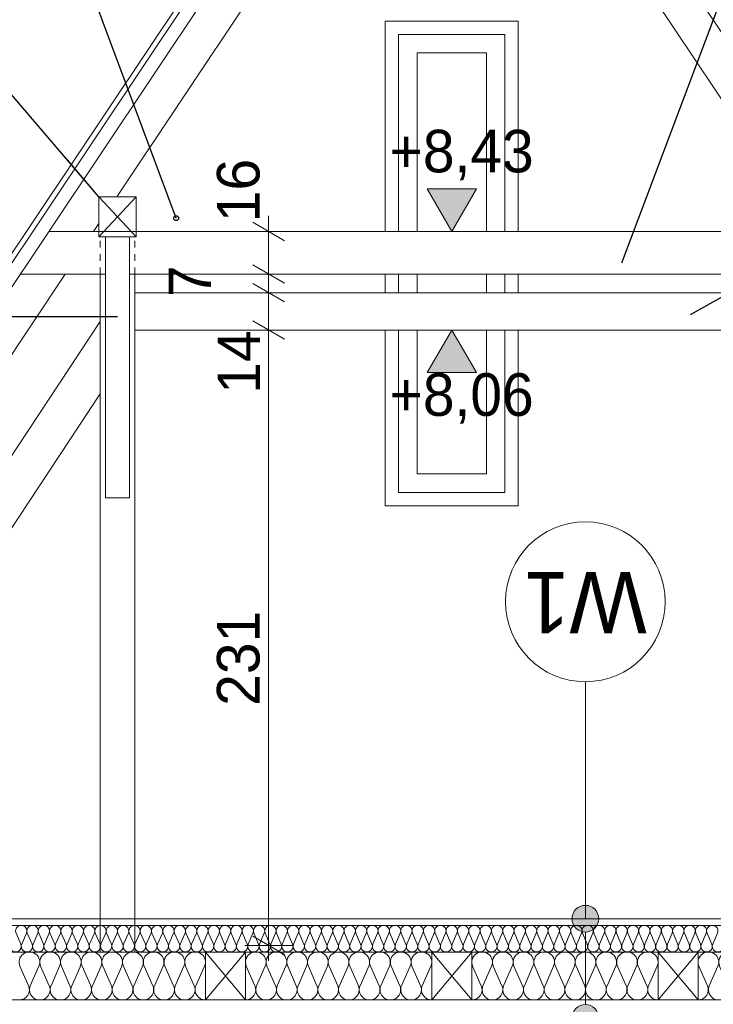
# Model space of a CAD drawing. Extents: x -623047 to -199286, y -27077 to 168279.
# Tile 23 of 194: x -592646 to -590041, y -6796 to -3100. Entities that reach past the tile are written whole.
import ezdxf

# ---------------------------------------------------------------- set-up
doc = ezdxf.new("R2010")
doc.units = 0
doc.header["$MEASUREMENT"] = 0
doc.linetypes.add('Hidden Line', pattern=[50, 25, -25])
for name, color, linetype in [('Arch ocieplenie', 7, 'Continuous'), ('Arch opisy', 7, 'Continuous'), ('INWENT WYMIARY', 7, 'Continuous')]:
    doc.layers.add(name, color=color, linetype=linetype)
doc.layers.add('Arch ocieplenie_Nr_Pióra__44', color=7, linetype='Continuous', lineweight=13, true_color=0x029e21)
doc.layers.add('Arch stropy_Nr_Pióra__9', color=7, linetype='Continuous', lineweight=13, true_color=0x3dad99)
for name, color, linetype, lineweight in [('Arch opisy_Nr_Pióra__1', 7, 'Continuous', 25), ('Arch opisy_Nr_Pióra__21', 7, 'Continuous', 9), ('INWENT KONST. DREWNIANA_Nr_Pióra__21', 7, 'Continuous', 9), ('INWENT OPISY_Nr_Pióra__21', 7, 'Continuous', 9), ('INWENT WYMIARY_Nr_Pióra__21', 7, 'Continuous', 9), ('INWENT. OKNA_Nr_Pióra__21', 7, 'Continuous', 9), ('INWENT.ŚCIANY_Nr_Pióra__21', 7, 'Continuous', 9), ('Inwentaryzacja Konst._Nr_Pióra__1', 7, 'Continuous', 25)]:
    doc.layers.add(name, color=color, linetype=linetype, lineweight=lineweight)
doc.styles.add('GENERATED_STYLE_2', font='txt')
doc.styles.add('GENERATED_STYLE_5', font='txt')
doc.dimstyles.new('GENERATED_STYLE__3', dxfattribs={"dimtxt": 160.000002, "dimasz": 91.2, "dimexe": 0.18, "dimexo": 0, "dimgap": 0.09, "dimtad": 1, "dimdec": 0, "dimlfac": 0.1, "dimzin": 0, "dimdsep": 46, "dimtxsty": 'GENERATED_STYLE_2', "dimblk": 'ARROWHEAD_2', "dimblk1": 'ARROWHEAD_2', "dimblk2": 'ARROWHEAD_2', "dimcen": 0.09, "dimclrd": 7, "dimclre": 7, "dimclrt": 7, "dimazin": 0, "dimtfac": 1, "dimtdec": 4, "dimtmove": 0, "dimatfit": 3, "dimfxl": 0, "dimtolj": 1, "dimtzin": 0, "dimarcsym": 0})
doc.dimstyles.new('GENERATED_STYLE__7', dxfattribs={"dimtxt": 0.18, "dimasz": 182.4, "dimexe": 0.18, "dimexo": 0.0625, "dimgap": 0.09, "dimtad": 0, "dimtih": 1, "dimtoh": 1, "dimdec": 4, "dimzin": 0, "dimdsep": 46, "dimcen": 0.09, "dimadec": 0, "dimazin": 0, "dimtfac": 1, "dimtdec": 4, "dimtmove": 0, "dimatfit": 3, "dimldrblk": 'ARROWHEAD_5', "dimfxl": 0, "dimtolj": 1, "dimtzin": 0, "dimarcsym": 0})

# ---------------------------------------------------------------- blocks, each defined once
blk = doc.blocks.new('Izolacja cieplna 14_92', base_point=(-594023.4, -6599.6))
at = {"layer": 'Arch ocieplenie_Nr_Pióra__44', "linetype": 'Continuous'}
for p, q in [((-592659.9, -6529.4), (-592642.2, -6569.8)), ((-592638.6, -6569.8), (-592620.9, -6529.4)), ((-592617.4, -6529.4), (-592599.7, -6569.8)), ((-592596.1, -6569.8), (-592578.4, -6529.4)), ((-592574.8, -6529.4), (-592557.1, -6569.8)), ((-592553.5, -6569.8), (-592535.8, -6529.4)), ((-592532.3, -6529.4), (-592514.6, -6569.8)), ((-592511, -6569.8), (-592493.3, -6529.4)), ((-592489.7, -6529.4), (-592472, -6569.8)), ((-592468.4, -6569.8), (-592450.7, -6529.4)), ((-592447.2, -6529.4), (-592429.5, -6569.8)), ((-592425.9, -6569.8), (-592408.2, -6529.4)), ((-592404.6, -6529.4), (-592386.9, -6569.8)), ((-592383.3, -6569.8), (-592365.6, -6529.4)), ((-592362.1, -6529.4), (-592344.4, -6569.8)), ((-592340.8, -6569.8), (-592323.1, -6529.4)), ((-592319.5, -6529.4), (-592301.8, -6569.8)), ((-592298.2, -6569.8), (-592280.5, -6529.4)), ((-592276.9, -6529.4), (-592259.2, -6569.8)), ((-592255.7, -6569.8), (-592238, -6529.4)), ((-592234.4, -6529.4), (-592216.7, -6569.8)), ((-592213.1, -6569.8), (-592195.4, -6529.4)), ((-592191.8, -6529.4), (-592174.1, -6569.8)), ((-592170.6, -6569.8), (-592152.9, -6529.4)), ((-592149.3, -6529.4), (-592131.6, -6569.8)), ((-592128, -6569.8), (-592110.3, -6529.4)), ((-592106.7, -6529.4), (-592089, -6569.8)), ((-592085.5, -6569.8), (-592067.8, -6529.4)), ((-592064.2, -6529.4), (-592046.5, -6569.8)), ((-592042.9, -6569.8), (-592025.2, -6529.4)), ((-592021.6, -6529.4), (-592003.9, -6569.8)), ((-592000.4, -6569.8), (-591982.6, -6529.4)), ((-591979.1, -6529.4), (-591961.4, -6569.8)), ((-591957.8, -6569.8), (-591940.1, -6529.4)), ((-591936.5, -6529.4), (-591918.8, -6569.8)), ((-591915.2, -6569.8), (-591897.5, -6529.4)), ((-591894, -6529.4), (-591876.3, -6569.8)), ((-591872.7, -6569.8), (-591855, -6529.4)), ((-591851.4, -6529.4), (-591833.7, -6569.8)), ((-591830.1, -6569.8), (-591812.4, -6529.4)), ((-591808.9, -6529.4), (-591791.2, -6569.8)), ((-591787.6, -6569.8), (-591769.9, -6529.4)), ((-591766.3, -6529.4), (-591748.6, -6569.8)), ((-591745, -6569.8), (-591727.3, -6529.4)), ((-591723.8, -6529.4), (-591706.1, -6569.8)), ((-591702.5, -6569.8), (-591684.8, -6529.4)), ((-591681.2, -6529.4), (-591663.5, -6569.8)), ((-591659.9, -6569.8), (-591642.2, -6529.4)), ((-591638.6, -6529.4), (-591620.9, -6569.8)), ((-591617.4, -6569.8), (-591599.7, -6529.4)), ((-591596.1, -6529.4), (-591578.4, -6569.8)), ((-591574.8, -6569.8), (-591557.1, -6529.4)), ((-591553.5, -6529.4), (-591535.8, -6569.8)), ((-591532.3, -6569.8), (-591514.6, -6529.4)), ((-591511, -6529.4), (-591493.3, -6569.8)), ((-591489.7, -6569.8), (-591472, -6529.4)), ((-591468.4, -6529.4), (-591450.7, -6569.8)), ((-591447.2, -6569.8), (-591429.5, -6529.4)), ((-591425.9, -6529.4), (-591408.2, -6569.8)), ((-591404.6, -6569.8), (-591386.9, -6529.4)), ((-591383.3, -6529.4), (-591365.6, -6569.8)), ((-591362.1, -6569.8), (-591344.4, -6529.4)), ((-591340.8, -6529.4), (-591323.1, -6569.8)), ((-591319.5, -6569.8), (-591301.8, -6529.4)), ((-591298.2, -6529.4), (-591280.5, -6569.8)), ((-591276.9, -6569.8), (-591259.2, -6529.4)), ((-591255.7, -6529.4), (-591238, -6569.8)), ((-591234.4, -6569.8), (-591216.7, -6529.4)), ((-591213.1, -6529.4), (-591195.4, -6569.8)), ((-591191.8, -6569.8), (-591174.1, -6529.4)), ((-591170.6, -6529.4), (-591152.9, -6569.8)), ((-591149.3, -6569.8), (-591131.6, -6529.4)), ((-591128, -6529.4), (-591110.3, -6569.8)), ((-591106.7, -6569.8), (-591089, -6529.4)), ((-591085.5, -6529.4), (-591067.8, -6569.8)), ((-591064.2, -6569.8), (-591046.5, -6529.4)), ((-591042.9, -6529.4), (-591025.2, -6569.8)), ((-591021.6, -6569.8), (-591003.9, -6529.4)), ((-591000.3, -6529.4), (-590982.6, -6569.8)), ((-590979.1, -6569.8), (-590961.4, -6529.4)), ((-590957.8, -6529.4), (-590940.1, -6569.8)), ((-590936.5, -6569.8), (-590918.8, -6529.4)), ((-590915.2, -6529.4), (-590897.5, -6569.8)), ((-590894, -6569.8), (-590876.3, -6529.4)), ((-590872.7, -6529.4), (-590855, -6569.8)), ((-590851.4, -6569.8), (-590833.7, -6529.4)), ((-590830.1, -6529.4), (-590812.4, -6569.8)), ((-590808.9, -6569.8), (-590791.2, -6529.4)), ((-590787.6, -6529.4), (-590769.9, -6569.8)), ((-590766.3, -6569.8), (-590748.6, -6529.4)), ((-590745, -6529.4), (-590727.3, -6569.8)), ((-590723.8, -6569.8), (-590706.1, -6529.4)), ((-590702.5, -6529.4), (-590684.8, -6569.8)), ((-590681.2, -6569.8), (-590663.5, -6529.4)), ((-590659.9, -6529.4), (-590642.2, -6569.8)), ((-590638.6, -6569.8), (-590620.9, -6529.4)), ((-590617.4, -6529.4), (-590599.7, -6569.8)), ((-590596.1, -6569.8), (-590578.4, -6529.4)), ((-590574.8, -6529.4), (-590557.1, -6569.8)), ((-590553.5, -6569.8), (-590535.8, -6529.4)), ((-590532.3, -6529.4), (-590514.6, -6569.8)), ((-590511, -6569.8), (-590493.3, -6529.4)), ((-590489.7, -6529.4), (-590472, -6569.8)), ((-590468.4, -6569.8), (-590450.7, -6529.4)), ((-590447.2, -6529.4), (-590429.5, -6569.8)), ((-590425.9, -6569.8), (-590408.2, -6529.4)), ((-590404.6, -6529.4), (-590386.9, -6569.8)), ((-590383.3, -6569.8), (-590365.6, -6529.4)), ((-590362.1, -6529.4), (-590344.4, -6569.8)), ((-590340.8, -6569.8), (-590323.1, -6529.4)), ((-590319.5, -6529.4), (-590301.8, -6569.8)), ((-590298.2, -6569.8), (-590280.5, -6529.4)), ((-590276.9, -6529.4), (-590259.2, -6569.8)), ((-590255.7, -6569.8), (-590238, -6529.4)), ((-590234.4, -6529.4), (-590216.7, -6569.8)), ((-590213.1, -6569.8), (-590195.4, -6529.4)), ((-590191.8, -6529.4), (-590174.1, -6569.8)), ((-590170.6, -6569.8), (-590152.9, -6529.4)), ((-590149.3, -6529.4), (-590131.6, -6569.8)), ((-590128, -6569.8), (-590110.3, -6529.4)), ((-590106.7, -6529.4), (-590089, -6569.8)), ((-590085.5, -6569.8), (-590067.8, -6529.4)), ((-590064.2, -6529.4), (-590046.5, -6569.8)), ((-590042.9, -6569.8), (-590025.2, -6529.4))]:
    blk.add_line(p, q, dxfattribs=at)
for centre, start_param, end_param in [((-592640.4, -6520.9), 5.870392, 9.837571), ((-592597.9, -6520.9), 5.870392, 9.837571), ((-592555.3, -6520.9), 5.870392, 9.837571), ((-592512.8, -6520.9), 5.870392, 9.837571), ((-592470.2, -6520.9), 5.870392, 9.837571), ((-592427.7, -6520.9), 5.870392, 9.837571), ((-592385.1, -6520.9), 5.870392, 9.837571), ((-592342.6, -6520.9), 5.870392, 9.837571), ((-592300, -6520.9), 5.870392, 9.837571), ((-592257.5, -6520.9), 5.870392, 9.837571), ((-592214.9, -6520.9), 5.870392, 9.837571), ((-592172.4, -6520.9), 5.870392, 9.837571), ((-592129.8, -6520.9), 5.870392, 9.837571), ((-592087.2, -6520.9), 5.870392, 9.837571), ((-592044.7, -6520.9), 5.870392, 9.837571), ((-592002.1, -6520.9), 5.870392, 9.837571), ((-591959.6, -6520.9), 5.870392, 9.837571), ((-591917, -6520.9), 5.870392, 9.837571), ((-591874.5, -6520.9), 5.870392, 9.837571), ((-591831.9, -6520.9), 5.870392, 9.837571), ((-591789.4, -6520.9), 5.870392, 9.837571), ((-591746.8, -6520.9), 5.870392, 9.837571), ((-591704.3, -6520.9), 5.870392, 9.837571), ((-591661.7, -6520.9), 5.870392, 9.837571), ((-591619.2, -6520.9), 5.870392, 9.837571), ((-591576.6, -6520.9), 5.870392, 9.837571), ((-591534.1, -6520.9), 5.870392, 9.837571), ((-591491.5, -6520.9), 5.870392, 9.837571), ((-591448.9, -6520.9), 5.870392, 9.837571), ((-591406.4, -6520.9), 5.870392, 9.837571), ((-591363.8, -6520.9), 5.870392, 9.837571), ((-591321.3, -6520.9), 5.870392, 9.837571), ((-591278.7, -6520.9), 5.870392, 9.837571), ((-591236.2, -6520.9), 5.870392, 9.837571), ((-591193.6, -6520.9), 5.870392, 9.837571), ((-591151.1, -6520.9), 5.870392, 9.837571), ((-591108.5, -6520.9), 5.870392, 9.837571), ((-591066, -6520.9), 5.870392, 9.837571), ((-591023.4, -6520.9), 5.870392, 9.837571), ((-590980.9, -6520.9), 5.870392, 9.837571), ((-590938.3, -6520.9), 5.870392, 9.837571), ((-590895.8, -6520.9), 5.870392, 9.837571), ((-590853.2, -6520.9), 5.870392, 9.837571), ((-590810.6, -6520.9), 5.870392, 9.837571), ((-590768.1, -6520.9), 5.870392, 9.837571), ((-590725.5, -6520.9), 5.870392, 9.837571), ((-590683, -6520.9), 5.870392, 9.837571), ((-590640.4, -6520.9), 5.870392, 9.837571), ((-590597.9, -6520.9), 5.870392, 9.837571), ((-590555.3, -6520.9), 5.870392, 9.837571), ((-590512.8, -6520.9), 5.870392, 9.837571), ((-590470.2, -6520.9), 5.870392, 9.837571), ((-590427.7, -6520.9), 5.870392, 9.837571), ((-590385.1, -6520.9), 5.870392, 9.837571), ((-590342.6, -6520.9), 5.870392, 9.837571), ((-590300, -6520.9), 5.870392, 9.837571), ((-590257.5, -6520.9), 5.870392, 9.837571), ((-590214.9, -6520.9), 5.870392, 9.837571), ((-590172.4, -6520.9), 5.870392, 9.837571), ((-590129.8, -6520.9), 5.870392, 9.837571), ((-590087.2, -6520.9), 5.870392, 9.837571), ((-590044.7, -6520.9), 5.870392, 9.837571), ((-592661.7, -6578.3), 2.7288, 6.695979), ((-592619.2, -6578.3), 2.7288, 6.695979), ((-592576.6, -6578.3), 2.7288, 6.695979), ((-592534.1, -6578.3), 2.7288, 6.695979), ((-592491.5, -6578.3), 2.7288, 6.695979), ((-592448.9, -6578.3), 2.7288, 6.695979), ((-592406.4, -6578.3), 2.7288, 6.695979), ((-592363.8, -6578.3), 2.7288, 6.695979), ((-592321.3, -6578.3), 2.7288, 6.695979), ((-592278.7, -6578.3), 2.7288, 6.695979), ((-592236.2, -6578.3), 2.7288, 6.695979), ((-592193.6, -6578.3), 2.7288, 6.695979), ((-592151.1, -6578.3), 2.7288, 6.695979), ((-592108.5, -6578.3), 2.7288, 6.695979), ((-592066, -6578.3), 2.7288, 6.695979), ((-592023.4, -6578.3), 2.7288, 6.695979), ((-591980.9, -6578.3), 2.7288, 6.695979), ((-591938.3, -6578.3), 2.7288, 6.695979), ((-591895.8, -6578.3), 2.7288, 6.695979), ((-591853.2, -6578.3), 2.7288, 6.695979), ((-591810.6, -6578.3), 2.7288, 6.695979), ((-591768.1, -6578.3), 2.7288, 6.695979), ((-591725.5, -6578.3), 2.7288, 6.695979), ((-591683, -6578.3), 2.7288, 6.695979), ((-591640.4, -6578.3), 2.7288, 6.695979), ((-591597.9, -6578.3), 2.7288, 6.695979), ((-591555.3, -6578.3), 2.7288, 6.695979), ((-591512.8, -6578.3), 2.7288, 6.695979), ((-591470.2, -6578.3), 2.7288, 6.695979), ((-591427.7, -6578.3), 2.7288, 6.695979), ((-591385.1, -6578.3), 2.7288, 6.695979), ((-591342.6, -6578.3), 2.7288, 6.695979), ((-591300, -6578.3), 2.7288, 6.695979), ((-591257.5, -6578.3), 2.7288, 6.695979), ((-591214.9, -6578.3), 2.7288, 6.695979), ((-591172.4, -6578.3), 2.7288, 6.695979), ((-591129.8, -6578.3), 2.7288, 6.695979), ((-591087.2, -6578.3), 2.7288, 6.695979), ((-591044.7, -6578.3), 2.7288, 6.695979), ((-591002.1, -6578.3), 2.7288, 6.695979), ((-590959.6, -6578.3), 2.7288, 6.695979), ((-590917, -6578.3), 2.7288, 6.695979), ((-590874.5, -6578.3), 2.7288, 6.695979), ((-590831.9, -6578.3), 2.7288, 6.695979), ((-590789.4, -6578.3), 2.7288, 6.695979), ((-590746.8, -6578.3), 2.7288, 6.695979), ((-590704.3, -6578.3), 2.7288, 6.695979), ((-590661.7, -6578.3), 2.7288, 6.695979), ((-590619.2, -6578.3), 2.7288, 6.695979), ((-590576.6, -6578.3), 2.7288, 6.695979), ((-590534.1, -6578.3), 2.7288, 6.695979), ((-590491.5, -6578.3), 2.7288, 6.695979), ((-590448.9, -6578.3), 2.7288, 6.695979), ((-590406.4, -6578.3), 2.7288, 6.695979), ((-590363.8, -6578.3), 2.7288, 6.695979), ((-590321.3, -6578.3), 2.7288, 6.695979), ((-590278.7, -6578.3), 2.7288, 6.695979), ((-590236.2, -6578.3), 2.7288, 6.695979), ((-590193.6, -6578.3), 2.7288, 6.695979), ((-590151.1, -6578.3), 2.7288, 6.695979), ((-590108.5, -6578.3), 2.7288, 6.695979), ((-590066, -6578.3), 2.7288, 6.695979), ((-590023.4, -6578.3), 2.7288, 6.695979)]:
    blk.add_ellipse(centre, major_axis=(21.3, 0), ratio=0.999587, start_param=start_param, end_param=end_param, dxfattribs=at)
blk = doc.blocks.new('Izolacja cieplna 14_93', base_point=(-591798.4, -6779.6))
at = {"layer": 'Arch ocieplenie_Nr_Pióra__44', "linetype": 'Continuous'}
for p, q in [((-591795.1, -6653.3), (-591762.8, -6726)), ((-591756.3, -6726), (-591723.9, -6653.3)), ((-591717.4, -6653.3), (-591685, -6726)), ((-591678.5, -6726), (-591646.1, -6653.3)), ((-591639.6, -6653.3), (-591607.2, -6726)), ((-591600.7, -6726), (-591568.3, -6653.3)), ((-591561.8, -6653.3), (-591529.5, -6726)), ((-591522.9, -6726), (-591490.6, -6653.3)), ((-591484, -6653.3), (-591451.7, -6726)), ((-591445.1, -6726), (-591412.8, -6653.3)), ((-591406.3, -6653.3), (-591373.9, -6726)), ((-591367.4, -6726), (-591335, -6653.3)), ((-591328.5, -6653.3), (-591296.1, -6726)), ((-591289.6, -6726), (-591257.2, -6653.3)), ((-591250.7, -6653.3), (-591218.3, -6726)), ((-591211.8, -6726), (-591179.5, -6653.3)), ((-591172.9, -6653.3), (-591140.6, -6726)), ((-591134, -6726), (-591101.7, -6653.3))]:
    blk.add_line(p, q, dxfattribs=at)
for centre, start_param, end_param in [((-591759.5, -6637.9), 5.870392, 9.837571), ((-591681.7, -6637.9), 5.870392, 9.837571), ((-591604, -6637.9), 5.870392, 9.837571), ((-591526.2, -6637.9), 5.870392, 9.837571), ((-591448.4, -6637.9), 5.870392, 9.837571), ((-591370.6, -6637.9), 5.870392, 9.837571), ((-591292.9, -6637.9), 5.870392, 9.837571), ((-591215.1, -6637.9), 5.870392, 9.837571), ((-591137.3, -6637.9), 5.870392, 9.837571), ((-591798.4, -6741.3), 4.712389, 6.695979), ((-591720.6, -6741.3), 2.7288, 6.695979), ((-591642.9, -6741.3), 2.7288, 6.695979), ((-591565.1, -6741.3), 2.7288, 6.695979), ((-591487.3, -6741.3), 2.7288, 6.695979), ((-591409.5, -6741.3), 2.7288, 6.695979), ((-591331.7, -6741.3), 2.7288, 6.695979), ((-591254, -6741.3), 2.7288, 6.695979), ((-591176.2, -6741.3), 2.7288, 6.695979), ((-591098.4, -6741.3), 2.7288, 4.712389)]:
    blk.add_ellipse(centre, major_axis=(38.9, 0), ratio=0.984395, start_param=start_param, end_param=end_param, dxfattribs=at)
blk = doc.blocks.new('Izolacja cieplna 14_94', base_point=(-592648.4, -6779.6))
at = {"layer": 'Arch ocieplenie_Nr_Pióra__44', "linetype": 'Continuous'}
for p, q in [((-592645.1, -6653.3), (-592612.8, -6726)), ((-592606.3, -6726), (-592573.9, -6653.3)), ((-592567.4, -6653.3), (-592535, -6726)), ((-592528.5, -6726), (-592496.1, -6653.3)), ((-592489.6, -6653.3), (-592457.2, -6726)), ((-592450.7, -6726), (-592418.3, -6653.3)), ((-592411.8, -6653.3), (-592379.5, -6726)), ((-592372.9, -6726), (-592340.6, -6653.3)), ((-592334, -6653.3), (-592301.7, -6726)), ((-592295.1, -6726), (-592262.8, -6653.3)), ((-592256.3, -6653.3), (-592223.9, -6726)), ((-592217.4, -6726), (-592185, -6653.3)), ((-592178.5, -6653.3), (-592146.1, -6726)), ((-592139.6, -6726), (-592107.2, -6653.3)), ((-592100.7, -6653.3), (-592068.3, -6726)), ((-592061.8, -6726), (-592029.5, -6653.3)), ((-592022.9, -6653.3), (-591990.6, -6726)), ((-591984, -6726), (-591951.7, -6653.3))]:
    blk.add_line(p, q, dxfattribs=at)
for centre, start_param, end_param in [((-592609.5, -6637.9), 5.870392, 9.837571), ((-592531.7, -6637.9), 5.870392, 9.837571), ((-592454, -6637.9), 5.870392, 9.837571), ((-592376.2, -6637.9), 5.870392, 9.837571), ((-592298.4, -6637.9), 5.870392, 9.837571), ((-592220.6, -6637.9), 5.870392, 9.837571), ((-592142.9, -6637.9), 5.870392, 9.837571), ((-592065.1, -6637.9), 5.870392, 9.837571), ((-591987.3, -6637.9), 5.870392, 9.837571), ((-592648.4, -6741.3), 4.712389, 6.695979), ((-592570.6, -6741.3), 2.7288, 6.695979), ((-592492.9, -6741.3), 2.7288, 6.695979), ((-592415.1, -6741.3), 2.7288, 6.695979), ((-592337.3, -6741.3), 2.7288, 6.695979), ((-592259.5, -6741.3), 2.7288, 6.695979), ((-592181.7, -6741.3), 2.7288, 6.695979), ((-592104, -6741.3), 2.7288, 6.695979), ((-592026.2, -6741.3), 2.7288, 6.695979), ((-591948.4, -6741.3), 2.7288, 4.712389)]:
    blk.add_ellipse(centre, major_axis=(38.9, 0), ratio=0.984395, start_param=start_param, end_param=end_param, dxfattribs=at)
blk = doc.blocks.new('Izolacja cieplna 14_97', base_point=(-590948.4, -6779.6))
at = {"layer": 'Arch ocieplenie_Nr_Pióra__44', "linetype": 'Continuous'}
for p, q in [((-590945.1, -6653.3), (-590912.8, -6726)), ((-590906.3, -6726), (-590873.9, -6653.3)), ((-590867.4, -6653.3), (-590835, -6726)), ((-590828.5, -6726), (-590796.1, -6653.3)), ((-590789.6, -6653.3), (-590757.2, -6726)), ((-590750.7, -6726), (-590718.3, -6653.3)), ((-590711.8, -6653.3), (-590679.5, -6726)), ((-590672.9, -6726), (-590640.6, -6653.3)), ((-590634, -6653.3), (-590601.7, -6726)), ((-590595.1, -6726), (-590562.8, -6653.3)), ((-590556.3, -6653.3), (-590523.9, -6726)), ((-590517.4, -6726), (-590485, -6653.3)), ((-590478.5, -6653.3), (-590446.1, -6726)), ((-590439.6, -6726), (-590407.2, -6653.3)), ((-590400.7, -6653.3), (-590368.3, -6726)), ((-590361.8, -6726), (-590329.5, -6653.3)), ((-590322.9, -6653.3), (-590290.6, -6726)), ((-590284, -6726), (-590251.7, -6653.3))]:
    blk.add_line(p, q, dxfattribs=at)
for centre, start_param, end_param in [((-590909.5, -6637.9), 5.870392, 9.837571), ((-590831.7, -6637.9), 5.870392, 9.837571), ((-590754, -6637.9), 5.870392, 9.837571), ((-590676.2, -6637.9), 5.870392, 9.837571), ((-590598.4, -6637.9), 5.870392, 9.837571), ((-590520.6, -6637.9), 5.870392, 9.837571), ((-590442.9, -6637.9), 5.870392, 9.837571), ((-590365.1, -6637.9), 5.870392, 9.837571), ((-590287.3, -6637.9), 5.870392, 9.837571), ((-590948.4, -6741.3), 4.712389, 6.695979), ((-590870.6, -6741.3), 2.7288, 6.695979), ((-590792.9, -6741.3), 2.7288, 6.695979), ((-590715.1, -6741.3), 2.7288, 6.695979), ((-590637.3, -6741.3), 2.7288, 6.695979), ((-590559.5, -6741.3), 2.7288, 6.695979), ((-590481.7, -6741.3), 2.7288, 6.695979), ((-590404, -6741.3), 2.7288, 6.695979), ((-590326.2, -6741.3), 2.7288, 6.695979), ((-590248.4, -6741.3), 2.7288, 4.712389)]:
    blk.add_ellipse(centre, major_axis=(38.9, 0), ratio=0.984395, start_param=start_param, end_param=end_param, dxfattribs=at)
blk = doc.blocks.new('Izolacja cieplna 14_98', base_point=(-590098.4, -6779.6))
at = {"layer": 'Arch ocieplenie_Nr_Pióra__44', "linetype": 'Continuous'}
for p, q in [((-590095.1, -6653.3), (-590062.8, -6726)), ((-590056.3, -6726), (-590023.9, -6653.3)), ((-590017.4, -6653.3), (-589985, -6726)), ((-589978.5, -6726), (-589946.1, -6653.3)), ((-589939.6, -6653.3), (-589907.2, -6726)), ((-589900.7, -6726), (-589868.3, -6653.3)), ((-589861.8, -6653.3), (-589829.5, -6726)), ((-589822.9, -6726), (-589790.6, -6653.3)), ((-589784, -6653.3), (-589751.7, -6726)), ((-589745.1, -6726), (-589712.8, -6653.3)), ((-589706.3, -6653.3), (-589673.9, -6726)), ((-589667.4, -6726), (-589635, -6653.3)), ((-589628.5, -6653.3), (-589596.1, -6726)), ((-589589.6, -6726), (-589557.2, -6653.3)), ((-589550.7, -6653.3), (-589518.3, -6726)), ((-589511.8, -6726), (-589479.5, -6653.3)), ((-589472.9, -6653.3), (-589440.6, -6726)), ((-589434, -6726), (-589401.7, -6653.3))]:
    blk.add_line(p, q, dxfattribs=at)
for centre, start_param, end_param in [((-590059.5, -6637.9), 5.870392, 9.837571), ((-589981.7, -6637.9), 5.870392, 9.837571), ((-589904, -6637.9), 5.870392, 9.837571), ((-589826.2, -6637.9), 5.870392, 9.837571), ((-589748.4, -6637.9), 5.870392, 9.837571), ((-589670.6, -6637.9), 5.870392, 9.837571), ((-589592.9, -6637.9), 5.870392, 9.837571), ((-589515.1, -6637.9), 5.870392, 9.837571), ((-589437.3, -6637.9), 5.870392, 9.837571), ((-590098.4, -6741.3), 4.712389, 6.695979), ((-590020.6, -6741.3), 2.7288, 6.695979), ((-589942.9, -6741.3), 2.7288, 6.695979), ((-589865.1, -6741.3), 2.7288, 6.695979), ((-589787.3, -6741.3), 2.7288, 6.695979), ((-589709.5, -6741.3), 2.7288, 6.695979), ((-589631.7, -6741.3), 2.7288, 6.695979), ((-589554, -6741.3), 2.7288, 6.695979), ((-589476.2, -6741.3), 2.7288, 6.695979), ((-589398.4, -6741.3), 2.7288, 4.712389)]:
    blk.add_ellipse(centre, major_axis=(38.9, 0), ratio=0.984395, start_param=start_param, end_param=end_param, dxfattribs=at)
blk = doc.blocks.new('Wymiary_47', base_point=(-591023.4, -3894.6))
at = {"layer": 'INWENT WYMIARY_Nr_Pióra__21', "linetype": 'Continuous'}
blk.add_hatch(color=256, dxfattribs=at).paths.add_polyline_path([(-591023.4, -3894.6), (-591116.2, -3734.6), (-590930.6, -3734.6)], flags=0)
for p, q in [((-591023.4, -3894.6), (-591116.2, -3734.6)), ((-591116.2, -3734.6), (-590930.6, -3734.6)), ((-590930.6, -3734.6), (-591023.4, -3894.6)), ((-591023.4, -3894.6), (-591143.4, -3894.6)), ((-591023.4, -3894.6), (-590903.4, -3894.6))]:
    blk.add_line(p, q, dxfattribs=at)
at = {"layer": 'INWENT WYMIARY_Nr_Pióra__21', "insert": (-591256.8, -3702.6), "char_height": 160, "attachment_point": 7, "style": 'GENERATED_STYLE_2'}
blk.add_mtext('{+8,43}', dxfattribs=at)
blk = doc.blocks.new('*D597')
at = {"layer": 'INWENT WYMIARY_Nr_Pióra__21', "linetype": 'Continuous'}
for p, q in [((-591771, -4230), (-591651, -4299.3)), ((-591621, -4264.6), (-591801, -4264.6)), ((-591711, -6574.6), (-591711, -4264.6)), ((-591771, -6540), (-591651, -6609.3)), ((-591621, -6574.6), (-591801, -6574.6)), ((-591711, -6633.3), (-591711, -6574.6))]:
    blk.add_line(p, q, dxfattribs=at)
at = {"layer": 'INWENT WYMIARY_Nr_Pióra__21', "char_height": 160, "attachment_point": 7, "rotation": 90, "style": 'GENERATED_STYLE_2'}
for s, insert in [('{16}', (-591743, -3859.9)), ('{7}', (-591927, -4140.8)), ('{14}', (-591743, -4504.1)), ('{231}', (-591743, -5675.6))]:
    blk.add_mtext(s, dxfattribs=dict(at, insert=insert))
blk = doc.blocks.new('ARROWHEAD_2')
at = {"color": 0, "linetype": 'Continuous', "lineweight": 0}
for p, q in [((-0.378, -0.655), (0.378, 0.655)), ((0, 0), (-1, 0))]:
    blk.add_line(p, q, dxfattribs=at)
blk = doc.blocks.new('*D598')
at = {"layer": 'INWENT WYMIARY_Nr_Pióra__21', "linetype": 'Continuous'}
for p, q in [((-591771, -4090), (-591651, -4159.3)), ((-591621, -4124.6), (-591801, -4124.6)), ((-591711, -4264.6), (-591711, -4124.6)), ((-591771, -4230), (-591651, -4299.3)), ((-591621, -4264.6), (-591801, -4264.6))]:
    blk.add_line(p, q, dxfattribs=at)
at = {"layer": 'INWENT WYMIARY_Nr_Pióra__21', "char_height": 160, "attachment_point": 7, "rotation": 90, "style": 'GENERATED_STYLE_2'}
for s, insert in [('{16}', (-591743, -3859.9)), ('{7}', (-591927, -4140.8)), ('{14}', (-591743, -4504.1)), ('{231}', (-591743, -5675.6))]:
    blk.add_mtext(s, dxfattribs=dict(at, insert=insert))
blk = doc.blocks.new('*D599')
at = {"layer": 'INWENT WYMIARY_Nr_Pióra__21', "linetype": 'Continuous'}
for p, q in [((-591771, -4020), (-591651, -4089.3)), ((-591621, -4054.6), (-591801, -4054.6)), ((-591711, -4124.6), (-591711, -4054.6)), ((-591771, -4090), (-591651, -4159.3)), ((-591621, -4124.6), (-591801, -4124.6))]:
    blk.add_line(p, q, dxfattribs=at)
at = {"layer": 'INWENT WYMIARY_Nr_Pióra__21', "char_height": 160, "attachment_point": 7, "rotation": 90, "style": 'GENERATED_STYLE_2'}
for s, insert in [('{16}', (-591743, -3859.9)), ('{7}', (-591927, -4140.8)), ('{14}', (-591743, -4504.1)), ('{231}', (-591743, -5675.6))]:
    blk.add_mtext(s, dxfattribs=dict(at, insert=insert))
blk = doc.blocks.new('*D600')
at = {"layer": 'INWENT WYMIARY_Nr_Pióra__21', "linetype": 'Continuous'}
for p, q in [((-591711, -3894.6), (-591711, -3835.9)), ((-591651, -3929.3), (-591771, -3860)), ((-591621, -3894.6), (-591801, -3894.6)), ((-591711, -4054.6), (-591711, -3894.6)), ((-591771, -4020), (-591651, -4089.3)), ((-591621, -4054.6), (-591801, -4054.6))]:
    blk.add_line(p, q, dxfattribs=at)
at = {"layer": 'INWENT WYMIARY_Nr_Pióra__21', "char_height": 160, "attachment_point": 7, "rotation": 90, "style": 'GENERATED_STYLE_2'}
for s, insert in [('{16}', (-591743, -3859.9)), ('{7}', (-591927, -4140.8)), ('{14}', (-591743, -4504.1)), ('{231}', (-591743, -5675.6))]:
    blk.add_mtext(s, dxfattribs=dict(at, insert=insert))
blk = doc.blocks.new('Wymiary_139', base_point=(-591023.4, -4264.6))
at = {"layer": 'INWENT WYMIARY_Nr_Pióra__21', "linetype": 'Continuous'}
blk.add_hatch(color=256, dxfattribs=at).paths.add_polyline_path([(-591023.4, -4264.6), (-591116.2, -4424.6), (-590930.6, -4424.6)], flags=0)
for p, q in [((-591023.4, -4264.6), (-591143.4, -4264.6)), ((-591023.4, -4264.6), (-591116.2, -4424.6)), ((-591023.4, -4264.6), (-590903.4, -4264.6)), ((-590930.6, -4424.6), (-591023.4, -4264.6)), ((-591116.2, -4424.6), (-590930.6, -4424.6))]:
    blk.add_line(p, q, dxfattribs=at)
at = {"layer": 'INWENT WYMIARY_Nr_Pióra__21', "insert": (-591256.8, -4616.6), "char_height": 160, "attachment_point": 7, "style": 'GENERATED_STYLE_2'}
blk.add_mtext('{+8,06}', dxfattribs=at)
blk = doc.blocks.new('ARROWHEAD_5')
at = {"color": 0, "linetype": 'Continuous', "lineweight": 0}
blk.add_line((0, 0), (-1, 0), dxfattribs=at)
blk.add_solid([(-1, 0.2679), (0, 0), (-1, -0.2679), (-1, 0.2679)], dxfattribs=at)
blk = doc.blocks.new('Linia_119', base_point=(-590521.5, -6847.1))
at = {"layer": 'Arch opisy_Nr_Pióra__21', "linetype": 'Continuous'}
for points in [[(-590471.5, -6474.6), (-590475.3, -6455.5), (-590486.1, -6439.3), (-590502.4, -6428.4), (-590521.5, -6424.6), (-590540.6, -6428.4), (-590556.8, -6439.3), (-590567.7, -6455.5), (-590571.5, -6474.6), (-590567.7, -6493.7), (-590556.8, -6510), (-590540.6, -6520.8), (-590521.5, -6524.6), (-590502.4, -6520.8), (-590486.1, -6510), (-590475.3, -6493.7)], [(-590471.5, -6847.1), (-590475.3, -6828), (-590486.1, -6811.8), (-590502.4, -6800.9), (-590521.5, -6797.1), (-590540.6, -6800.9), (-590556.8, -6811.8), (-590567.7, -6828), (-590571.5, -6847.1), (-590567.7, -6866.2), (-590556.8, -6882.5), (-590540.6, -6893.3), (-590521.5, -6897.1), (-590502.4, -6893.3), (-590486.1, -6882.5), (-590475.3, -6866.2)]]:
    blk.add_hatch(color=256, dxfattribs=at).paths.add_polyline_path(points, flags=0)
blk.add_line((-590521.5, -6797.1), (-590521.5, -6524.6), dxfattribs=at)
for centre in [(-590521.5, -6474.6), (-590521.5, -6847.1)]:
    blk.add_circle(centre, 50, dxfattribs=at)
blk = doc.blocks.new('Linia_120', base_point=(-590521.5, -6474.6))
at = {"layer": 'Arch opisy_Nr_Pióra__21', "linetype": 'Continuous'}
blk.add_line((-590521.5, -6474.6), (-590521.5, -5584.8), dxfattribs=at)
blk.add_circle((-590521.5, -5284.8), 300, dxfattribs=at)

msp = doc.modelspace()

# ---------------------------------------------------------------- linework, layer by layer
at = {"layer": 'Arch stropy_Nr_Pióra__9', "linetype": 'Continuous'}
for p, q in [((-588023.4, -6474.6), (-594023.4, -6474.6)), ((-588023.4, -6499.6), (-594023.4, -6499.6))]:
    msp.add_line(p, q, dxfattribs=at)
at = {"layer": 'INWENT KONST. DREWNIANA_Nr_Pióra__21', "linetype": 'Continuous'}
for p, q in [((-591023.4, -1505), (-595385.9, -8029.9)), ((-591023.4, -1541), (-595371.1, -8043.7)), ((-591023.4, -1631), (-595779.6, -8744.6)), ((-591023.4, -1631), (-586267.3, -8744.6)), ((-591305.4, -2304.6), (-592281.6, -3764.6)), ((-590741.4, -2304.6), (-589765.3, -3764.6)), ((-592348.4, -3914.6), (-592348.4, -3764.6)), ((-592348.4, -3764.6), (-592208.4, -3764.6)), ((-592208.4, -3914.6), (-592348.4, -3764.6)), ((-592348.4, -3914.6), (-592208.4, -3764.6)), ((-592208.4, -3764.6), (-592208.4, -3914.6)), ((-592348.4, -3864.6), (-592368.5, -3894.6)), ((-589509.9, -3894.6), (-592536.9, -3894.6)), ((-592208.4, -3914.6), (-592348.4, -3914.6)), ((-592233.4, -3914.6), (-592323.4, -3914.6)), ((-592323.4, -3914.6), (-592323.4, -4894.6)), ((-592233.4, -4894.6), (-592233.4, -3914.6)), ((-592475.4, -4054.6), (-595611.1, -8744.6)), ((-592323.4, -4054.6), (-592643.9, -4054.6)), ((-592343.4, -6599.6), (-592343.4, -4054.6)), ((-589813.4, -4054.6), (-592233.4, -4054.6)), ((-592213.4, -6599.6), (-592213.4, -4054.6)), ((-589833.4, -4124.6), (-592213.4, -4124.6)), ((-593909.8, -6599.6), (-592343.4, -4232.8)), ((-589833.4, -4264.6), (-592213.4, -4264.6)), ((-593730, -6599.6), (-592343.4, -4504.6)), ((-592233.4, -4894.6), (-592323.4, -4894.6)), ((-588023.4, -6599.6), (-594023.4, -6599.6)), ((-591948.4, -6779.6), (-591798.4, -6599.6)), ((-591948.4, -6599.6), (-591798.4, -6779.6)), ((-591948.4, -6599.6), (-591798.4, -6599.6)), ((-591948.4, -6779.6), (-591948.4, -6599.6)), ((-591798.4, -6599.6), (-591798.4, -6779.6)), ((-591098.4, -6779.6), (-590948.4, -6599.6)), ((-591098.4, -6599.6), (-590948.4, -6779.6)), ((-591098.4, -6599.6), (-590948.4, -6599.6)), ((-591098.4, -6779.6), (-591098.4, -6599.6)), ((-590948.4, -6599.6), (-590948.4, -6779.6)), ((-590248.4, -6779.6), (-590098.4, -6599.6)), ((-590248.4, -6599.6), (-590098.4, -6779.6)), ((-590248.4, -6599.6), (-590098.4, -6599.6)), ((-590248.4, -6779.6), (-590248.4, -6599.6)), ((-590098.4, -6599.6), (-590098.4, -6779.6)), ((-587749.5, -6779.6), (-594297.4, -6779.6)), ((-591798.4, -6779.6), (-591948.4, -6779.6)), ((-590948.4, -6779.6), (-591098.4, -6779.6)), ((-590098.4, -6779.6), (-590248.4, -6779.6))]:
    msp.add_line(p, q, dxfattribs=at)
at = {"layer": 'INWENT KONST. DREWNIANA_Nr_Pióra__21', "linetype": 'Hidden Line'}
for p, q in [((-592343.4, -4054.6), (-592343.4, -3914.6)), ((-592213.4, -4054.6), (-592213.4, -3914.6))]:
    msp.add_line(p, q, dxfattribs=at)
at = {"layer": 'INWENT. OKNA_Nr_Pióra__21', "linetype": 'Continuous'}
for p, q in [((-591223.4, -3154.6), (-591223.4, -3894.6)), ((-591223.4, -3154.6), (-590823.4, -3154.6)), ((-590823.4, -3154.6), (-590823.4, -3894.6)), ((-591153.4, -3224.6), (-591153.4, -3894.6)), ((-591153.4, -3224.6), (-590893.4, -3224.6)), ((-590893.4, -3224.6), (-590893.4, -3894.6)), ((-591223.4, -4054.6), (-591223.4, -4124.6)), ((-591153.4, -4054.6), (-591153.4, -4124.6)), ((-590893.4, -4054.6), (-590893.4, -4124.6)), ((-590823.4, -4054.6), (-590823.4, -4124.6)), ((-591223.4, -4264.6), (-591223.4, -4874.6)), ((-591153.4, -4264.6), (-591153.4, -4804.6)), ((-590893.4, -4264.6), (-590893.4, -4804.6)), ((-590823.4, -4264.6), (-590823.4, -4874.6)), ((-591153.4, -4804.6), (-590893.4, -4804.6)), ((-591223.4, -4874.6), (-590823.4, -4874.6))]:
    msp.add_line(p, q, dxfattribs=at)
at = {"layer": 'INWENT.ŚCIANY_Nr_Pióra__21', "linetype": 'Continuous'}
for p, q in [((-591273.4, -3104.6), (-590773.4, -3104.6)), ((-591273.4, -3104.6), (-591273.4, -3894.6)), ((-590773.4, -3104.6), (-590773.4, -3894.6)), ((-591273.4, -4054.6), (-591273.4, -4124.6)), ((-590773.4, -4054.6), (-590773.4, -4124.6)), ((-591273.4, -4264.6), (-591273.4, -4924.6)), ((-590773.4, -4264.6), (-590773.4, -4924.6)), ((-591273.4, -4924.6), (-590773.4, -4924.6))]:
    msp.add_line(p, q, dxfattribs=at)
at = {"layer": 'Inwentaryzacja Konst._Nr_Pióra__1', "linetype": 'Continuous'}
msp.add_circle((-592058.4, -3844.6), 9, dxfattribs=at)

# ---------------------------------------------------------------- block references
at = {"layer": 'Arch ocieplenie', "color": 104, "linetype": 'Continuous', "lineweight": 13, "true_color": 0x029e21}
for name, p in [('Izolacja cieplna 14_92', (-594023.4, -6599.6)), ('Izolacja cieplna 14_94', (-592648.4, -6779.6)), ('Izolacja cieplna 14_93', (-591798.4, -6779.6)), ('Izolacja cieplna 14_97', (-590948.4, -6779.6)), ('Izolacja cieplna 14_98', (-590098.4, -6779.6))]:
    msp.add_blockref(name, p, dxfattribs=at)
at = {"layer": 'Arch opisy', "linetype": 'Continuous'}
for name, p in [('Linia_120', (-590521.5, -6474.6)), ('Linia_119', (-590521.5, -6847.1))]:
    msp.add_blockref(name, p, dxfattribs=at)
at = {"layer": 'INWENT WYMIARY', "linetype": 'Continuous'}
for name, p in [('Wymiary_47', (-591023.4, -3894.6)), ('Wymiary_139', (-591023.4, -4264.6))]:
    msp.add_blockref(name, p, dxfattribs=at)

# ---------------------------------------------------------------- texts
at = {"layer": 'Arch opisy_Nr_Pióra__1', "linetype": 'Continuous', "insert": (-590521.5, -5403.3), "char_height": 230, "attachment_point": 2, "rotation": 180, "style": 'GENERATED_STYLE_5'}
msp.add_mtext('{W1}', dxfattribs=at)

# ---------------------------------------------------------------- dimensions: what is measured, and where the dimension line sits
at = {"layer": 'INWENT WYMIARY', "linetype": 'Continuous'}
for p1, p2, picture, middle in [((-591316.1, -6574.6), (-591346.3, -4264.6), '*D597', (-591823, -5493.5)), ((-591346.3, -4264.6), (-591340.9, -4124.6), '*D598', (-591823, -4382.7)), ((-591340.9, -4124.6), (-591591.3, -4054.6), '*D599', (-592007, -4080.1)), ((-591591.3, -4054.6), (-591596.7, -3894.6), '*D600', (-591823, -3738.5))]:
    dim = msp.add_linear_dim(base=(-591711, -6574.6), p1=p1, p2=p2, angle=90, dimstyle='GENERATED_STYLE__3', dxfattribs=at)
    dim.commit()
    dim.dimension.update_dxf_attribs({"geometry": picture, "text_midpoint": middle})

# ---------------------------------------------------------------- leaders
at = {"layer": 'INWENT OPISY_Nr_Pióra__21', "linetype": 'Continuous', "annotation_type": 0, "has_hookline": 1}
for points, hookline_direction, text_width in [([(-590384.8, -4013), (-589316.1, -1174.8), (-588780.5, -1174.8)], 1, 1054.3), ([(-592058.4, -3844.6), (-592730.7, -2045.8), (-593266.3, -2045.8)], 1, 951.4), ([(-592348.4, -3764.6), (-592730.7, -3318.2), (-594178.3, -3318.2)], 1, 865.7), ([(-590126.7, -4206.2), (-588941.1, -3545.6), (-588387.3, -3545.6)], 0, 1337.1), ([(-592278.4, -4214.9), (-594178.3, -4214.9)], 1, 1191.4)]:
    msp.add_leader(points, dimstyle='GENERATED_STYLE__7', dxfattribs=dict(at, hookline_direction=hookline_direction, text_width=text_width))

doc.saveas('drawing.dxf')
